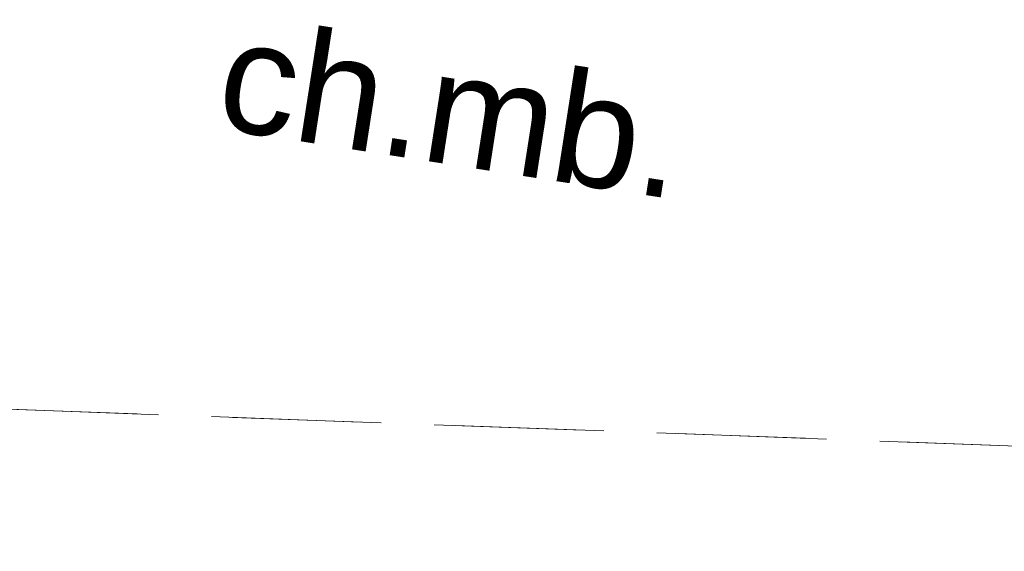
# Model space of a CAD drawing. Extents: x 6601440 to 6601733, y 5738487 to 5738717.
# Tile 109 of 129: x 6601547.86 to 6601554.48, y 5738636.5 to 5738640.08. Entities that reach past the tile are written whole.
import ezdxf
from ezdxf.enums import TextEntityAlignment as Align

# ---------------------------------------------------------------- set-up
doc = ezdxf.new("R2010")
doc.units = 0
doc.linetypes.add('PRZER2-1', pattern=[3, 2, -1])
doc.layers.add('GSSKOD', color=7, linetype='PRZER2-1', lineweight=18, true_color=0x0a0909)
doc.layers.add('GSSKOD_O', color=7, linetype='CONTINUOUS', lineweight=0, true_color=0x0a0909)
doc.styles.add('GEO-INFO', font='arial.ttf')

msp = doc.modelspace()

# ---------------------------------------------------------------- linework, layer by layer
at = {"layer": 'GSSKOD', "linetype": 'PRZER2-1', "lineweight": 18, "ltscale": 0.5, "elevation": 10.18}
for points in [[(6601547.64821, 5738637.46551), (6601545.41408, 5738637.54692), (6601547.49393, 5738637.52034), (6601547.57088, 5738643.29822), (6601545.4884, 5738643.35023), (6601545.4777, 5738642.51416), (6601545.32771, 5738642.51607), (6601545.34438, 5738645.10939), (6601557.03102, 5738644.93707), (6601556.97223, 5738642.43113), (6601556.82223, 5738642.4314), (6601556.82391, 5738643.33902), (6601554.8039, 5738643.34419), (6601554.7883, 5738637.30773), (6601556.81283, 5738637.33866), (6601556.80554, 5738637.13183), (6601554.78532, 5738637.20544)], [(6601547.59854, 5738634.48856), (6601547.64821, 5738637.46551), (6601554.78532, 5738637.20544), (6601556.80554, 5738637.13183), (6601556.70331, 5738634.23127), (6601549.56002, 5738634.44171)]]:
    msp.add_lwpolyline(points, close=True, dxfattribs=at)

# ---------------------------------------------------------------- texts
at = {"layer": 'GSSKOD_O', "lineweight": 0, "style": 'GEO-INFO'}
msp.add_text('ch.mb.', height=0.75, rotation=351.147179, dxfattribs=at).set_placement((6601550.7693, 5738639.48448, 10.8), align=Align.MIDDLE_CENTER)

doc.saveas('drawing.dxf')
